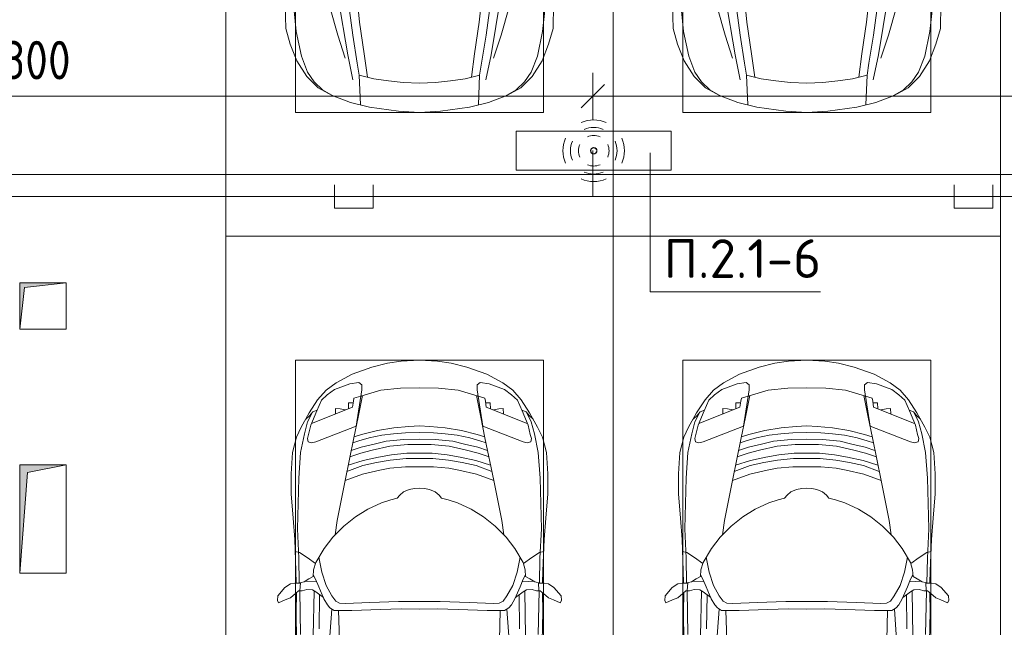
# Model space of a CAD drawing. Header units: millimetres. Extents: x -32229 to 170644, y -13689 to 125138.
# Tile 247 of 256: x 51205 to 57560, y 85125 to 89048. Entities that reach past the tile are written whole.
import ezdxf

# ---------------------------------------------------------------- set-up
doc = ezdxf.new("R2010")
doc.units = ezdxf.units.MM
for name, color, linetype, lineweight in [('A-ANNO-DIMS', 7, 'Continuous', 9), ('A-ANNO-DIMS-200', 7, 'Continuous', 9), ('A-ANNO-NOTE', 7, 'Continuous', 18), ('A-DETL-GENF', 7, 'Continuous', 18), ('A-DETL-THIN', 7, 'Continuous', 9), ('A-FLOR', 7, 'Continuous', 18), ('C-PRKG', 7, 'Continuous', 18), ('G-ANNO-TEXT', 7, 'Continuous', 9), ('M-EQPM', 7, 'Continuous', 18)]:
    doc.layers.add(name, color=color, linetype=linetype, lineweight=lineweight)
doc.layers.add('A-DETL', color=7, linetype='Continuous', lineweight=9, true_color=0x00a600)
doc.styles.add('GOST Common_6', font='GOST_Common.ttf', dxfattribs={"width": 0.9, "height": 250})
doc.styles.add('ISOCPEUR', font='isocpeur.ttf', dxfattribs={"height": 250})
doc.dimstyles.new('ГОСТ_2_5_мм2', dxfattribs={"dimscale": 304.8, "dimtxt": 251.428749, "dimasz": 0.492126, "dimexe": 0.492126, "dimexo": 0.656168, "dimgap": 0.098425, "dimtad": 1, "dimdec": 0, "dimdsep": 46, "dimtxsty": 'GOST Common_6', "dimblk1": 'OBLIQUE', "dimblk2": 'OBLIQUE', "dimsah": 1, "dimcen": 0.09, "dimazin": 2, "dimtfac": 1, "dimtdec": 4, "dimtix": 1, "dimtmove": 0, "dimatfit": 3, "dimfxl": 1, "dimtvp": 1, "dimtolj": 1, "dimtzin": 0, "dimarcsym": 2})

# ---------------------------------------------------------------- blocks, each defined once
blk = doc.blocks.new('АР_Машиноместо - 4900x2400_М__5300х2500_ С МГН-5430519--01 ЭО')
at = {"layer": 'A-DETL-GENF', "color": 254, "lineweight": 13, "true_color": 0xd4d4d4}
for p, q in [((723.2, -3741.5), (786.9, -4128.3)), ((785.7, -3746.6), (819.4, -4000.8)), ((1714.3, -3746.6), (1680.6, -4000.8)), ((1776.8, -3741.5), (1713.1, -4128.3)), ((454.7, -3976.8), (438.6, -3823.4)), ((673.6, -3827.1), (722.7, -4001.8)), ((1826.4, -3827.1), (1777.3, -4001.8)), ((2045.3, -3976.8), (2061.4, -3823.4)), ((488.6, -4138.1), (454.7, -3976.8)), ((722.7, -4001.8), (771.7, -4149.8)), ((819.4, -4000.8), (849, -4182.8)), ((1680.6, -4000.8), (1651, -4182.8)), ((1777.3, -4001.8), (1728.3, -4149.8)), ((2011.4, -4138.1), (2045.3, -3976.8)), ((786.9, -4128.3), (821.1, -4289.8)), ((1713.1, -4128.3), (1678.9, -4289.8)), ((527.8, -4239.8), (488.6, -4138.1)), ((849, -4182.8), (861.2, -4260.3)), ((1651, -4182.8), (1638.8, -4260.3)), ((1972.2, -4239.8), (2011.4, -4138.1)), ((571.5, -4303.1), (527.8, -4239.8)), ((1928.5, -4303.1), (1972.2, -4239.8)), ((625, -4354.8), (571.5, -4303.1)), ((1875, -4354.8), (1928.5, -4303.1)), ((696.3, -4395.8), (625, -4354.8)), ((1803.7, -4395.8), (1875, -4354.8))]:
    blk.add_line(p, q, dxfattribs=at)
at = {"layer": 'A-DETL-GENF', "color": 253, "lineweight": 13, "true_color": 0xaaaaaa}
for p, q in [((863.9, -3917.5), (840.1, -3687.8)), ((1636.1, -3917.5), (1659.9, -3687.8)), ((387.4, -3958.4), (384, -3802.9)), ((2112.6, -3958.4), (2116, -3802.9)), ((893.6, -4121.6), (863.9, -3917.5)), ((1606.4, -4121.6), (1636.1, -3917.5)), ((416.4, -4059.2), (387.4, -3958.4)), ((2083.6, -4059.2), (2112.6, -3958.4)), ((458.6, -4167), (416.4, -4059.2)), ((2041.4, -4167), (2083.6, -4059.2)), ((914, -4272.5), (893.6, -4121.6)), ((1586, -4272.5), (1606.4, -4121.6)), ((522.5, -4267.9), (458.6, -4167)), ((1977.5, -4267.9), (2041.4, -4167)), ((596.3, -4340.6), (522.5, -4267.9)), ((955.5, -4283.9), (861, -4259.4)), ((861.2, -4260.3), (869.3, -4451.1)), ((1050.4, -4297.3), (955.5, -4283.9)), ((1146, -4306.7), (1050.4, -4297.3)), ((1250, -4312), (1146, -4306.7)), ((1250, -4312), (1354, -4306.7)), ((1354, -4306.7), (1449.6, -4297.3)), ((1449.6, -4297.3), (1544.5, -4283.9)), ((1544.5, -4283.9), (1639, -4259.4)), ((1638.8, -4260.3), (1630.7, -4451.1)), ((1903.7, -4340.6), (1977.5, -4267.9)), ((686, -4391.6), (596.3, -4340.6)), ((1814, -4391.6), (1903.7, -4340.6)), ((804.4, -4436.7), (686, -4391.6)), ((927, -4466.6), (804.4, -4436.7)), ((1573, -4466.6), (1695.6, -4436.7)), ((1695.6, -4436.7), (1814, -4391.6)), ((1114.6, -4493), (927, -4466.6)), ((1250, -4500), (1114.6, -4493)), ((1250, -4500), (1385.4, -4493)), ((1385.4, -4493), (1573, -4466.6))]:
    blk.add_line(p, q, dxfattribs=at)
at = {"layer": 'C-PRKG', "color": 253, "lineweight": 13, "true_color": 0xaaaaaa}
for p, q in [((0, 0), (0, -5300)), ((2500, 0), (2500, -5300)), ((450, -800), (450, -4500)), ((2050, -800), (2050, -4500)), ((450, -4500), (2050, -4500)), ((2500, -5300), (0, -5300))]:
    blk.add_line(p, q, dxfattribs=at)
blk = doc.blocks.new('АР_Машиноместо - 4900x2400_М__5300х2500_-3113489--01 ЭО')
at = {"layer": 'A-DETL-GENF', "color": 253, "lineweight": 13, "true_color": 0xaaaaaa}
for p, q in [((927, 4466.6), (804.4, 4436.7)), ((861.2, 4260.3), (869.3, 4451.1)), ((1114.6, 4493), (927, 4466.6)), ((1250, 4500), (1114.6, 4493)), ((1250, 4500), (1385.4, 4493)), ((1385.4, 4493), (1573, 4466.6)), ((1573, 4466.6), (1695.6, 4436.7)), ((1638.8, 4260.3), (1630.7, 4451.1)), ((686, 4391.6), (596.3, 4340.6)), ((804.4, 4436.7), (686, 4391.6)), ((1695.6, 4436.7), (1814, 4391.6)), ((1814, 4391.6), (1903.7, 4340.6)), ((596.3, 4340.6), (522.5, 4267.9)), ((1903.7, 4340.6), (1977.5, 4267.9)), ((522.5, 4267.9), (458.6, 4167)), ((955.5, 4283.9), (861, 4259.4)), ((914, 4272.5), (893.6, 4121.6)), ((1050.4, 4297.3), (955.5, 4283.9)), ((1146, 4306.7), (1050.4, 4297.3)), ((1250, 4312), (1146, 4306.7)), ((1250, 4312), (1354, 4306.7)), ((1354, 4306.7), (1449.6, 4297.3)), ((1449.6, 4297.3), (1544.5, 4283.9)), ((1544.5, 4283.9), (1639, 4259.4)), ((1586, 4272.5), (1606.4, 4121.6)), ((1977.5, 4267.9), (2041.4, 4167)), ((458.6, 4167), (416.4, 4059.2)), ((2041.4, 4167), (2083.6, 4059.2)), ((893.6, 4121.6), (863.9, 3917.5)), ((1606.4, 4121.6), (1636.1, 3917.5)), ((416.4, 4059.2), (387.4, 3958.4)), ((2083.6, 4059.2), (2112.6, 3958.4)), ((387.4, 3958.4), (384, 3802.9)), ((2112.6, 3958.4), (2116, 3802.9)), ((863.9, 3917.5), (840.1, 3687.8)), ((1636.1, 3917.5), (1659.9, 3687.8)), ((456.8, 2613.6), (454.5, 2423.6)), ((684.8, 2406.5), (667.8, 2638.3)), ((1815.2, 2406.5), (1832.2, 2638.3)), ((2043.2, 2613.6), (2045.5, 2423.6)), ((603.5, 2534.3), (606.1, 2314.9)), ((1896.5, 2534.3), (1893.9, 2314.9)), ((454.5, 2423.6), (456, 2301.1)), ((700.6, 2415.4), (672.8, 2399.7)), ((813.8, 2416.7), (700.6, 2415.4)), ((999.2, 2409.3), (813.8, 2416.7)), ((1500.8, 2409.3), (1686.2, 2416.7)), ((1686.2, 2416.7), (1799.4, 2415.4)), ((1799.4, 2415.4), (1827.2, 2399.7)), ((2045.5, 2423.6), (2044, 2301.1)), ((341.2, 2366.2), (333.1, 2350.6)), ((384.4, 2347.9), (341.2, 2366.2)), ((656.7, 2380.3), (633.8, 2340.5)), ((672.8, 2399.7), (656.7, 2380.3)), ((710, 2355.4), (685.1, 2322.3)), ((734.3, 2368.8), (710, 2355.4)), ((772.7, 2371.5), (734.3, 2368.8)), ((929.1, 2364.1), (772.7, 2371.5)), ((1115.2, 2358.7), (929.1, 2364.1)), ((1132.7, 2404.6), (999.2, 2409.3)), ((1250, 2357.8), (1115.2, 2358.7)), ((1250, 2406.6), (1132.7, 2404.6)), ((1250, 2406.6), (1367.3, 2404.6)), ((1250, 2357.8), (1384.8, 2358.7)), ((1367.3, 2404.6), (1500.8, 2409.3)), ((1384.8, 2358.7), (1570.9, 2364.1)), ((1570.9, 2364.1), (1727.3, 2371.5)), ((1727.3, 2371.5), (1765.7, 2368.8)), ((1765.7, 2368.8), (1790, 2355.4)), ((1790, 2355.4), (1814.9, 2322.3)), ((1827.2, 2399.7), (1843.3, 2380.3)), ((1843.3, 2380.3), (1866.2, 2340.5)), ((2115.6, 2347.9), (2158.8, 2366.2)), ((2158.8, 2366.2), (2166.9, 2350.6)), ((333.1, 2350.6), (335.2, 2322.3)), ((335.2, 2322.3), (381.7, 2266.4)), ((417.4, 2333.8), (384.4, 2347.9)), ((449.8, 2306.1), (417.4, 2333.8)), ((470, 2290), (449.8, 2306.1)), ((493.6, 2288.6), (470, 2290)), ((482, 2235.6), (479.1, 2288.7)), ((523.3, 2281.2), (493.6, 2288.6)), ((580.6, 2296), (559, 2282.6)), ((630.6, 2332.9), (580.6, 2296)), ((633.8, 2340.5), (600.8, 2263)), ((685.1, 2322.3), (647.3, 2254.2)), ((1814.9, 2322.3), (1852.7, 2254.2)), ((1866.2, 2340.5), (1899.2, 2263)), ((1869.4, 2332.9), (1919.4, 2296)), ((1919.4, 2296), (1941, 2282.6)), ((1976.7, 2281.2), (2006.4, 2288.6)), ((2006.4, 2288.6), (2030, 2290)), ((2018, 2235.6), (2020.9, 2288.7)), ((2030, 2290), (2050.2, 2306.1)), ((2050.2, 2306.1), (2082.6, 2333.8)), ((2082.6, 2333.8), (2115.6, 2347.9)), ((2164.8, 2322.3), (2118.3, 2266.4)), ((2166.9, 2350.6), (2164.8, 2322.3)), ((381.7, 2266.4), (417.4, 2243.4)), ((417.4, 2243.4), (445.1, 2238.7)), ((445.1, 2238.7), (481.8, 2239.5)), ((453, 2159.1), (455, 2238.9)), ((505.1, 2230), (467.5, 2239.2)), ((536.7, 2211.8), (505.1, 2230)), ((586.6, 2231.3), (510.1, 2227.1)), ((559, 2282.6), (523.3, 2281.2)), ((600.8, 2263), (579.9, 2213.8)), ((647.3, 2254.2), (619.7, 2168.6)), ((1852.7, 2254.2), (1880.3, 2168.6)), ((1899.2, 2263), (1920.1, 2213.8)), ((1913.4, 2231.3), (1989.9, 2227.1)), ((1941, 2282.6), (1976.7, 2281.2)), ((1963.3, 2211.8), (1994.9, 2230)), ((1994.9, 2230), (2032.5, 2239.2)), ((2054.9, 2238.7), (2018.2, 2239.5)), ((2047, 2159.1), (2045, 2238.9)), ((2082.6, 2243.4), (2054.9, 2238.7)), ((2118.3, 2266.4), (2082.6, 2243.4)), ((564.3, 2195.4), (536.7, 2211.8)), ((567.1, 2153.8), (564.3, 2195.4)), ((579.9, 2213.8), (564.9, 2186.5)), ((619.7, 2168.6), (600.3, 2072.7)), ((1880.3, 2168.6), (1899.7, 2072.7)), ((1920.1, 2213.8), (1935.1, 2186.5)), ((1932.9, 2153.8), (1935.7, 2195.4)), ((1935.7, 2195.4), (1963.3, 2211.8)), ((444.9, 1956.8), (453, 2159.1)), ((578.8, 2112.6), (525.5, 2074.6)), ((580.7, 2105.7), (567.1, 2153.8)), ((634.6, 2015), (580.7, 2105.7)), ((1865.4, 2015), (1919.3, 2105.7)), ((1919.3, 2105.7), (1932.9, 2153.8)), ((1921.2, 2112.6), (1974.5, 2074.6)), ((2055.1, 1956.8), (2047, 2159.1)), ((475.1, 2041), (447.5, 2034.4)), ((525.5, 2074.6), (475.1, 2041)), ((1974.5, 2074.6), (2024.9, 2041)), ((2024.9, 2041), (2052.5, 2034.4)), ((690.7, 1941.6), (634.6, 2015)), ((1809.3, 1941.6), (1865.4, 2015)), ((434.8, 1820.7), (444.9, 1956.8)), ((761.1, 1871.7), (690.7, 1941.6)), ((718.3, 1834.2), (705.7, 1926.7)), ((1738.9, 1871.7), (1809.3, 1941.6)), ((1781.7, 1834.2), (1794.3, 1926.7)), ((2065.2, 1820.7), (2055.1, 1956.8)), ((837.5, 1812.1), (761.1, 1871.7)), ((1662.5, 1812.1), (1738.9, 1871.7)), ((422, 1662.9), (434.8, 1820.7)), ((770, 1576.5), (718.3, 1834.2)), ((917, 1761.1), (837.5, 1812.1)), ((1583, 1761.1), (1662.5, 1812.1)), ((1730, 1576.5), (1781.7, 1834.2)), ((2078, 1662.9), (2065.2, 1820.7)), ((1004.2, 1721.4), (917, 1761.1)), ((1064.9, 1700.5), (1004.2, 1721.4)), ((1435.1, 1700.5), (1495.8, 1721.4)), ((1495.8, 1721.4), (1583, 1761.1)), ((422, 1534.1), (422, 1662.9)), ((1107.2, 1689.8), (1064.9, 1700.5)), ((1123.5, 1670.9), (1107.2, 1689.8)), ((1147.5, 1650.5), (1123.5, 1670.9)), ((1352.5, 1650.5), (1376.5, 1670.9)), ((1376.5, 1670.9), (1392.8, 1689.8)), ((1392.8, 1689.8), (1435.1, 1700.5)), ((2078, 1534.1), (2078, 1662.9)), ((1184.7, 1635.7), (1147.5, 1650.5)), ((1217.8, 1629.1), (1184.7, 1635.7)), ((1217.8, 1629.1), (1250, 1626.8)), ((1282.2, 1629.1), (1250, 1626.8)), ((1282.2, 1629.1), (1315.3, 1635.7)), ((1315.3, 1635.7), (1352.5, 1650.5)), ((430.8, 1396.6), (422, 1534.1)), ((826.8, 1300.9), (770, 1576.5)), ((881.7, 1536.4), (770, 1576.5)), ((994.9, 1509.3), (881.7, 1536.4)), ((1505.1, 1509.3), (1618.3, 1536.4)), ((1618.3, 1536.4), (1730, 1576.5)), ((1673.2, 1300.9), (1730, 1576.5)), ((2069.2, 1396.6), (2078, 1534.1)), ((884.3, 1480.8), (782, 1518.1)), ((887, 1446.5), (790.4, 1477.3)), ((973.4, 1459.7), (884.3, 1480.8)), ((1060, 1496.1), (994.9, 1509.3)), ((1159.3, 1489.1), (1060, 1496.1)), ((1250, 1488.3), (1159.3, 1489.1)), ((1250, 1488.3), (1340.7, 1489.1)), ((1340.7, 1489.1), (1440, 1496.1)), ((1440, 1496.1), (1505.1, 1509.3)), ((1526.6, 1459.7), (1615.7, 1480.8)), ((1613, 1446.5), (1709.6, 1477.3)), ((1615.7, 1480.8), (1718, 1518.1)), ((871.4, 1401.1), (800.5, 1424.6)), ((945.3, 1380.6), (871.4, 1401.1)), ((986.2, 1425.6), (887, 1446.5)), ((1061.9, 1445.7), (973.4, 1459.7)), ((1070, 1410.4), (986.2, 1425.6)), ((1163.9, 1435.1), (1061.9, 1445.7)), ((1168.3, 1399.8), (1070, 1410.4)), ((1250, 1435.1), (1163.9, 1435.1)), ((1250, 1400.1), (1168.3, 1399.8)), ((1250, 1435.1), (1336.1, 1435.1)), ((1250, 1400.1), (1331.7, 1399.8)), ((1331.7, 1399.8), (1430, 1410.4)), ((1336.1, 1435.1), (1438.1, 1445.7)), ((1430, 1410.4), (1513.8, 1425.6)), ((1438.1, 1445.7), (1526.6, 1459.7)), ((1513.8, 1425.6), (1613, 1446.5)), ((1554.7, 1380.6), (1628.6, 1401.1)), ((1628.6, 1401.1), (1699.5, 1424.6)), ((455.7, 1296.1), (430.8, 1396.6)), ((873.8, 1361.2), (809.9, 1383.1)), ((958.3, 1341.1), (873.8, 1361.2)), ((1059, 1354.8), (945.3, 1380.6)), ((1035, 1323.2), (958.3, 1341.1)), ((1174.5, 1344.2), (1059, 1354.8)), ((1250, 1344.9), (1174.5, 1344.2)), ((1250, 1344.9), (1325.5, 1344.2)), ((1325.5, 1344.2), (1441, 1354.8)), ((1441, 1354.8), (1554.7, 1380.6)), ((1465, 1323.2), (1541.7, 1341.1)), ((1541.7, 1341.1), (1626.2, 1361.2)), ((1626.2, 1361.2), (1690.1, 1383.1)), ((2044.3, 1296.1), (2069.2, 1396.6)), ((487.4, 1232.1), (455.7, 1296.1)), ((527.2, 1305.2), (531.8, 1326)), ((535, 1280.6), (527.2, 1305.2)), ((531.8, 1326), (554.4, 1333.3)), ((548.2, 1220.1), (535, 1280.6)), ((554.4, 1333.3), (580.7, 1327.1)), ((580.7, 1327.1), (841.1, 1225.9)), ((859.1, 1321.2), (819.9, 1334.4)), ((853.8, 1167.4), (826.8, 1300.9)), ((876.3, 1278.7), (828.3, 1293.7)), ((925.2, 1301.6), (859.1, 1321.2)), ((978.6, 1254.6), (876.3, 1278.7)), ((1007.1, 1283.7), (925.2, 1301.6)), ((1083.6, 1274.6), (1007.1, 1283.7)), ((1148.3, 1312.4), (1035, 1323.2)), ((1159.1, 1267.9), (1083.6, 1274.6)), ((1250, 1309.3), (1148.3, 1312.4)), ((1250, 1309.3), (1351.7, 1312.4)), ((1340.9, 1267.9), (1416.4, 1274.6)), ((1351.7, 1312.4), (1465, 1323.2)), ((1416.4, 1274.6), (1492.9, 1283.7)), ((1492.9, 1283.7), (1574.8, 1301.6)), ((1521.4, 1254.6), (1623.7, 1278.7)), ((1574.8, 1301.6), (1640.9, 1321.2)), ((1623.7, 1278.7), (1671.7, 1293.7)), ((1640.9, 1321.2), (1680.1, 1334.4)), ((1646.2, 1167.4), (1673.2, 1300.9)), ((1919.3, 1327.1), (1658.9, 1225.9)), ((1945.6, 1333.3), (1919.3, 1327.1)), ((1968.2, 1326), (1945.6, 1333.3)), ((1951.8, 1220.1), (1965, 1280.6)), ((1965, 1280.6), (1972.8, 1305.2)), ((1972.8, 1305.2), (1968.2, 1326)), ((2012.6, 1232.1), (2044.3, 1296.1)), ((539.3, 1140.4), (487.4, 1232.1)), ((586.9, 1126.3), (548.2, 1220.1)), ((841.1, 1225.9), (877.7, 991.4)), ((1084.1, 1236), (978.6, 1254.6)), ((1182.5, 1227.5), (1084.1, 1236)), ((1250, 1266.6), (1159.1, 1267.9)), ((1250, 1223.7), (1182.5, 1227.5)), ((1250, 1266.6), (1340.9, 1267.9)), ((1250, 1223.7), (1317.5, 1227.5)), ((1317.5, 1227.5), (1415.9, 1236)), ((1415.9, 1236), (1521.4, 1254.6)), ((1658.9, 1225.9), (1622.3, 991.4)), ((1913.1, 1126.3), (1951.8, 1220.1)), ((1960.7, 1140.4), (2012.6, 1232.1)), ((540.4, 1159.6), (516.2, 1180.5)), ((561.3, 1132.6), (540.4, 1159.6)), ((882.6, 1027.5), (853.8, 1167.4)), ((1617.4, 1027.5), (1646.2, 1167.4)), ((1938.7, 1132.6), (1959.6, 1159.6)), ((1959.6, 1159.6), (1983.8, 1180.5)), ((593.2, 1056.8), (539.3, 1140.4)), ((589, 1121.6), (561.3, 1132.6)), ((617.9, 1057.3), (586.9, 1126.3)), ((1882.1, 1057.3), (1913.1, 1126.3)), ((1906.8, 1056.8), (1960.7, 1140.4)), ((1911, 1121.6), (1938.7, 1132.6)), ((647.2, 992.8), (593.2, 1056.8)), ((654.7, 1024.4), (617.9, 1057.3)), ((700.9, 989.1), (655, 1024.3)), ((1000.2, 994.5), (871.4, 1031.3)), ((1499.8, 994.5), (1628.6, 1031.3)), ((1799.1, 989.1), (1845, 1024.3)), ((1845.3, 1024.4), (1882.1, 1057.3)), ((1852.8, 992.8), (1906.8, 1056.8)), ((711.9, 946.2), (647.2, 992.8)), ((800.1, 952.6), (700.9, 989.1)), ((877.7, 958.9), (859, 944.1)), ((877.7, 991.4), (877.7, 958.9)), ((1127.4, 979.8), (1000.2, 994.5)), ((1250, 977.6), (1127.4, 979.8)), ((1250, 977.6), (1372.6, 979.8)), ((1372.6, 979.8), (1499.8, 994.5)), ((1622.3, 991.4), (1622.3, 958.9)), ((1622.3, 958.9), (1641, 944.1)), ((1699.9, 952.6), (1799.1, 989.1)), ((1788.1, 946.2), (1852.8, 992.8)), ((815.8, 891), (711.9, 946.2)), ((859, 944.1), (800.1, 952.6)), ((943.3, 845.1), (815.8, 891)), ((1556.7, 845.1), (1684.2, 891)), ((1641, 944.1), (1699.9, 952.6)), ((1684.2, 891), (1788.1, 946.2)), ((1044.2, 818.6), (943.3, 845.1)), ((1455.8, 818.6), (1556.7, 845.1)), ((1132.7, 806), (1044.2, 818.6)), ((1250, 800), (1132.7, 806)), ((1250, 800), (1367.3, 806)), ((1367.3, 806), (1455.8, 818.6))]:
    blk.add_line(p, q, dxfattribs=at)
at = {"layer": 'A-DETL-GENF', "color": 254, "lineweight": 13, "true_color": 0xd4d4d4}
for p, q in [((696.3, 4395.8), (625, 4354.8)), ((1803.7, 4395.8), (1875, 4354.8)), ((625, 4354.8), (571.5, 4303.1)), ((1875, 4354.8), (1928.5, 4303.1)), ((571.5, 4303.1), (527.8, 4239.8)), ((786.9, 4128.3), (821.1, 4289.8)), ((849, 4182.8), (861.2, 4260.3)), ((1651, 4182.8), (1638.8, 4260.3)), ((1713.1, 4128.3), (1678.9, 4289.8)), ((1928.5, 4303.1), (1972.2, 4239.8)), ((527.8, 4239.8), (488.6, 4138.1)), ((1972.2, 4239.8), (2011.4, 4138.1)), ((488.6, 4138.1), (454.7, 3976.8)), ((722.7, 4001.8), (771.7, 4149.8)), ((819.4, 4000.8), (849, 4182.8)), ((1680.6, 4000.8), (1651, 4182.8)), ((1777.3, 4001.8), (1728.3, 4149.8)), ((2011.4, 4138.1), (2045.3, 3976.8)), ((723.2, 3741.5), (786.9, 4128.3)), ((1776.8, 3741.5), (1713.1, 4128.3)), ((454.7, 3976.8), (438.6, 3823.4)), ((673.6, 3827.1), (722.7, 4001.8)), ((785.7, 3746.6), (819.4, 4000.8)), ((1714.3, 3746.6), (1680.6, 4000.8)), ((1826.4, 3827.1), (1777.3, 4001.8)), ((2045.3, 3976.8), (2061.4, 3823.4)), ((728.4, 2415.7), (733.8, 2606.7)), ((1771.6, 2415.7), (1766.2, 2606.7)), ((483.3, 2571.4), (478, 2290)), ((570.6, 2291.4), (564.4, 2580.5)), ((1929.4, 2291.4), (1935.6, 2580.5)), ((2016.7, 2571.4), (2022, 2290)), ((471.8, 2077.7), (474.5, 2239.3)), ((2028.2, 2077.7), (2025.5, 2239.3)), ((462.8, 1889.5), (471.8, 2077.7)), ((2037.2, 1889.5), (2028.2, 2077.7)), ((470.9, 1561.4), (462.8, 1889.5)), ((2029.1, 1561.4), (2037.2, 1889.5)), ((483.4, 1395.6), (470.9, 1561.4)), ((2016.6, 1395.6), (2029.1, 1561.4)), ((507.4, 1274.3), (483.4, 1395.6)), ((1992.6, 1274.3), (2016.6, 1395.6)), ((527.9, 1198.6), (507.4, 1274.3)), ((1972.1, 1198.6), (1992.6, 1274.3)), ((818.8, 1102.9), (554, 1208.1)), ((1681.2, 1102.9), (1946, 1208.1)), ((561.7, 1132.1), (527.9, 1198.6)), ((709.1, 1112.7), (708.2, 1146.9)), ((1790.9, 1112.7), (1791.8, 1146.9)), ((1938.3, 1132.1), (1972.1, 1198.6)), ((737.7, 1113.6), (709.1, 1112.7)), ((772.6, 1121.3), (737.7, 1113.6)), ((792.9, 1076.2), (791.2, 1114.5)), ((824.1, 1063.7), (818.8, 1102.9)), ((1675.9, 1063.7), (1681.2, 1102.9)), ((1707.1, 1076.2), (1708.8, 1114.5)), ((1727.4, 1121.3), (1762.3, 1113.6)), ((1762.3, 1113.6), (1790.9, 1112.7)), ((823.3, 1074.4), (792.9, 1076.2)), ((827.7, 1045), (824.1, 1063.7)), ((871.3, 1031.9), (827.7, 1045)), ((1628.7, 1031.9), (1672.3, 1045)), ((1672.3, 1045), (1675.9, 1063.7)), ((1676.7, 1074.4), (1707.1, 1076.2))]:
    blk.add_line(p, q, dxfattribs=at)
at = {"layer": 'C-PRKG', "color": 253, "lineweight": 13, "true_color": 0xaaaaaa}
for p, q in [((2500, 5300), (0, 5300)), ((0, 0), (0, 5300)), ((2500, 0), (2500, 5300)), ((450, 4500), (2050, 4500)), ((450, 800), (450, 4500)), ((2050, 800), (2050, 4500)), ((450, 800), (2050, 800)), ((2500, 0), (0, 0))]:
    blk.add_line(p, q, dxfattribs=at)
blk = doc.blocks.new('АР_Машиноместо - 4900x2400_М__5300х2500_-V14--01 ЭО')
at = {"layer": 'A-DETL-GENF', "color": 253, "lineweight": 13, "true_color": 0xaaaaaa}
for p, q in [((1044.2, -818.6), (943.3, -845.1)), ((1132.7, -806), (1044.2, -818.6)), ((1250, -800), (1132.7, -806)), ((1250, -800), (1367.3, -806)), ((1367.3, -806), (1455.8, -818.6)), ((1455.8, -818.6), (1556.7, -845.1)), ((943.3, -845.1), (815.8, -891)), ((1556.7, -845.1), (1684.2, -891)), ((711.9, -946.2), (647.2, -992.8)), ((800.1, -952.6), (700.9, -989.1)), ((815.8, -891), (711.9, -946.2)), ((859, -944.1), (800.1, -952.6)), ((877.7, -958.9), (859, -944.1)), ((1622.3, -958.9), (1641, -944.1)), ((1641, -944.1), (1699.9, -952.6)), ((1684.2, -891), (1788.1, -946.2)), ((1699.9, -952.6), (1799.1, -989.1)), ((1788.1, -946.2), (1852.8, -992.8)), ((647.2, -992.8), (593.2, -1056.8)), ((700.9, -989.1), (655, -1024.3)), ((841.1, -1225.9), (877.7, -991.4)), ((1000.2, -994.5), (871.4, -1031.3)), ((877.7, -991.4), (877.7, -958.9)), ((1127.4, -979.8), (1000.2, -994.5)), ((1250, -977.6), (1127.4, -979.8)), ((1250, -977.6), (1372.6, -979.8)), ((1372.6, -979.8), (1499.8, -994.5)), ((1499.8, -994.5), (1628.6, -1031.3)), ((1622.3, -991.4), (1622.3, -958.9)), ((1658.9, -1225.9), (1622.3, -991.4)), ((1799.1, -989.1), (1845, -1024.3)), ((1852.8, -992.8), (1906.8, -1056.8)), ((593.2, -1056.8), (539.3, -1140.4)), ((617.9, -1057.3), (586.9, -1126.3)), ((654.7, -1024.4), (617.9, -1057.3)), ((882.6, -1027.5), (853.8, -1167.4)), ((1617.4, -1027.5), (1646.2, -1167.4)), ((1845.3, -1024.4), (1882.1, -1057.3)), ((1882.1, -1057.3), (1913.1, -1126.3)), ((1906.8, -1056.8), (1960.7, -1140.4)), ((539.3, -1140.4), (487.4, -1232.1)), ((561.3, -1132.6), (540.4, -1159.6)), ((586.9, -1126.3), (548.2, -1220.1)), ((589, -1121.6), (561.3, -1132.6)), ((1911, -1121.6), (1938.7, -1132.6)), ((1913.1, -1126.3), (1951.8, -1220.1)), ((1938.7, -1132.6), (1959.6, -1159.6)), ((1960.7, -1140.4), (2012.6, -1232.1)), ((540.4, -1159.6), (516.2, -1180.5)), ((853.8, -1167.4), (826.8, -1300.9)), ((1646.2, -1167.4), (1673.2, -1300.9)), ((1959.6, -1159.6), (1983.8, -1180.5)), ((487.4, -1232.1), (455.7, -1296.1)), ((548.2, -1220.1), (535, -1280.6)), ((580.7, -1327.1), (841.1, -1225.9)), ((978.6, -1254.6), (876.3, -1278.7)), ((1084.1, -1236), (978.6, -1254.6)), ((1159.1, -1267.9), (1083.6, -1274.6)), ((1182.5, -1227.5), (1084.1, -1236)), ((1250, -1266.6), (1159.1, -1267.9)), ((1250, -1223.7), (1182.5, -1227.5)), ((1250, -1223.7), (1317.5, -1227.5)), ((1250, -1266.6), (1340.9, -1267.9)), ((1317.5, -1227.5), (1415.9, -1236)), ((1340.9, -1267.9), (1416.4, -1274.6)), ((1415.9, -1236), (1521.4, -1254.6)), ((1521.4, -1254.6), (1623.7, -1278.7)), ((1919.3, -1327.1), (1658.9, -1225.9)), ((1951.8, -1220.1), (1965, -1280.6)), ((2012.6, -1232.1), (2044.3, -1296.1)), ((455.7, -1296.1), (430.8, -1396.6)), ((535, -1280.6), (527.2, -1305.2)), ((527.2, -1305.2), (531.8, -1326)), ((531.8, -1326), (554.4, -1333.3)), ((554.4, -1333.3), (580.7, -1327.1)), ((826.8, -1300.9), (770, -1576.5)), ((859.1, -1321.2), (819.9, -1334.4)), ((876.3, -1278.7), (828.3, -1293.7)), ((925.2, -1301.6), (859.1, -1321.2)), ((1007.1, -1283.7), (925.2, -1301.6)), ((1035, -1323.2), (958.3, -1341.1)), ((1083.6, -1274.6), (1007.1, -1283.7)), ((1148.3, -1312.4), (1035, -1323.2)), ((1250, -1309.3), (1148.3, -1312.4)), ((1250, -1309.3), (1351.7, -1312.4)), ((1351.7, -1312.4), (1465, -1323.2)), ((1416.4, -1274.6), (1492.9, -1283.7)), ((1465, -1323.2), (1541.7, -1341.1)), ((1492.9, -1283.7), (1574.8, -1301.6)), ((1574.8, -1301.6), (1640.9, -1321.2)), ((1623.7, -1278.7), (1671.7, -1293.7)), ((1640.9, -1321.2), (1680.1, -1334.4)), ((1673.2, -1300.9), (1730, -1576.5)), ((1945.6, -1333.3), (1919.3, -1327.1)), ((1968.2, -1326), (1945.6, -1333.3)), ((1965, -1280.6), (1972.8, -1305.2)), ((1972.8, -1305.2), (1968.2, -1326)), ((2044.3, -1296.1), (2069.2, -1396.6)), ((430.8, -1396.6), (422, -1534.1)), ((873.8, -1361.2), (809.9, -1383.1)), ((945.3, -1380.6), (871.4, -1401.1)), ((958.3, -1341.1), (873.8, -1361.2)), ((1059, -1354.8), (945.3, -1380.6)), ((1174.5, -1344.2), (1059, -1354.8)), ((1250, -1344.9), (1174.5, -1344.2)), ((1250, -1344.9), (1325.5, -1344.2)), ((1325.5, -1344.2), (1441, -1354.8)), ((1441, -1354.8), (1554.7, -1380.6)), ((1541.7, -1341.1), (1626.2, -1361.2)), ((1554.7, -1380.6), (1628.6, -1401.1)), ((1626.2, -1361.2), (1690.1, -1383.1)), ((2069.2, -1396.6), (2078, -1534.1)), ((887, -1446.5), (790.4, -1477.3)), ((871.4, -1401.1), (800.5, -1424.6)), ((973.4, -1459.7), (884.3, -1480.8)), ((986.2, -1425.6), (887, -1446.5)), ((1061.9, -1445.7), (973.4, -1459.7)), ((1070, -1410.4), (986.2, -1425.6)), ((1163.9, -1435.1), (1061.9, -1445.7)), ((1168.3, -1399.8), (1070, -1410.4)), ((1250, -1435.1), (1163.9, -1435.1)), ((1250, -1400.1), (1168.3, -1399.8)), ((1250, -1400.1), (1331.7, -1399.8)), ((1250, -1435.1), (1336.1, -1435.1)), ((1331.7, -1399.8), (1430, -1410.4)), ((1336.1, -1435.1), (1438.1, -1445.7)), ((1430, -1410.4), (1513.8, -1425.6)), ((1438.1, -1445.7), (1526.6, -1459.7)), ((1513.8, -1425.6), (1613, -1446.5)), ((1526.6, -1459.7), (1615.7, -1480.8)), ((1613, -1446.5), (1709.6, -1477.3)), ((1628.6, -1401.1), (1699.5, -1424.6)), ((884.3, -1480.8), (782, -1518.1)), ((994.9, -1509.3), (881.7, -1536.4)), ((1060, -1496.1), (994.9, -1509.3)), ((1159.3, -1489.1), (1060, -1496.1)), ((1250, -1488.3), (1159.3, -1489.1)), ((1250, -1488.3), (1340.7, -1489.1)), ((1340.7, -1489.1), (1440, -1496.1)), ((1440, -1496.1), (1505.1, -1509.3)), ((1505.1, -1509.3), (1618.3, -1536.4)), ((1615.7, -1480.8), (1718, -1518.1)), ((422, -1534.1), (422, -1662.9)), ((770, -1576.5), (718.3, -1834.2)), ((881.7, -1536.4), (770, -1576.5)), ((1618.3, -1536.4), (1730, -1576.5)), ((1730, -1576.5), (1781.7, -1834.2)), ((2078, -1534.1), (2078, -1662.9)), ((1147.5, -1650.5), (1123.5, -1670.9)), ((1184.7, -1635.7), (1147.5, -1650.5)), ((1217.8, -1629.1), (1184.7, -1635.7)), ((1217.8, -1629.1), (1250, -1626.8)), ((1282.2, -1629.1), (1250, -1626.8)), ((1282.2, -1629.1), (1315.3, -1635.7)), ((1315.3, -1635.7), (1352.5, -1650.5)), ((1352.5, -1650.5), (1376.5, -1670.9)), ((422, -1662.9), (434.8, -1820.7)), ((1064.9, -1700.5), (1004.2, -1721.4)), ((1107.2, -1689.8), (1064.9, -1700.5)), ((1123.5, -1670.9), (1107.2, -1689.8)), ((1376.5, -1670.9), (1392.8, -1689.8)), ((1392.8, -1689.8), (1435.1, -1700.5)), ((1435.1, -1700.5), (1495.8, -1721.4)), ((2078, -1662.9), (2065.2, -1820.7)), ((917, -1761.1), (837.5, -1812.1)), ((1004.2, -1721.4), (917, -1761.1)), ((1495.8, -1721.4), (1583, -1761.1)), ((1583, -1761.1), (1662.5, -1812.1)), ((434.8, -1820.7), (444.9, -1956.8)), ((718.3, -1834.2), (705.7, -1926.7)), ((837.5, -1812.1), (761.1, -1871.7)), ((1662.5, -1812.1), (1738.9, -1871.7)), ((1781.7, -1834.2), (1794.3, -1926.7)), ((2065.2, -1820.7), (2055.1, -1956.8)), ((761.1, -1871.7), (690.7, -1941.6)), ((1738.9, -1871.7), (1809.3, -1941.6)), ((444.9, -1956.8), (453, -2159.1)), ((690.7, -1941.6), (634.6, -2015)), ((1809.3, -1941.6), (1865.4, -2015)), ((2055.1, -1956.8), (2047, -2159.1)), ((634.6, -2015), (580.7, -2105.7)), ((1865.4, -2015), (1919.3, -2105.7)), ((475.1, -2041), (447.5, -2034.4)), ((525.5, -2074.6), (475.1, -2041)), ((578.8, -2112.6), (525.5, -2074.6)), ((619.7, -2168.6), (600.3, -2072.7)), ((1880.3, -2168.6), (1899.7, -2072.7)), ((1921.2, -2112.6), (1974.5, -2074.6)), ((1974.5, -2074.6), (2024.9, -2041)), ((2024.9, -2041), (2052.5, -2034.4)), ((453, -2159.1), (455, -2238.9)), ((567.1, -2153.8), (564.3, -2195.4)), ((580.7, -2105.7), (567.1, -2153.8)), ((1919.3, -2105.7), (1932.9, -2153.8)), ((1932.9, -2153.8), (1935.7, -2195.4)), ((2047, -2159.1), (2045, -2238.9)), ((536.7, -2211.8), (505.1, -2230)), ((564.3, -2195.4), (536.7, -2211.8)), ((579.9, -2213.8), (564.9, -2186.5)), ((600.8, -2263), (579.9, -2213.8)), ((647.3, -2254.2), (619.7, -2168.6)), ((1852.7, -2254.2), (1880.3, -2168.6)), ((1899.2, -2263), (1920.1, -2213.8)), ((1920.1, -2213.8), (1935.1, -2186.5)), ((1935.7, -2195.4), (1963.3, -2211.8)), ((1963.3, -2211.8), (1994.9, -2230)), ((335.2, -2322.3), (381.7, -2266.4)), ((381.7, -2266.4), (417.4, -2243.4)), ((417.4, -2243.4), (445.1, -2238.7)), ((445.1, -2238.7), (481.8, -2239.5)), ((505.1, -2230), (467.5, -2239.2)), ((482, -2235.6), (479.1, -2288.7)), ((523.3, -2281.2), (493.6, -2288.6)), ((586.6, -2231.3), (510.1, -2227.1)), ((559, -2282.6), (523.3, -2281.2)), ((580.6, -2296), (559, -2282.6)), ((633.8, -2340.5), (600.8, -2263)), ((685.1, -2322.3), (647.3, -2254.2)), ((1814.9, -2322.3), (1852.7, -2254.2)), ((1866.2, -2340.5), (1899.2, -2263)), ((1913.4, -2231.3), (1989.9, -2227.1)), ((1919.4, -2296), (1941, -2282.6)), ((1941, -2282.6), (1976.7, -2281.2)), ((1976.7, -2281.2), (2006.4, -2288.6)), ((1994.9, -2230), (2032.5, -2239.2)), ((2018, -2235.6), (2020.9, -2288.7)), ((2054.9, -2238.7), (2018.2, -2239.5)), ((2082.6, -2243.4), (2054.9, -2238.7)), ((2118.3, -2266.4), (2082.6, -2243.4)), ((2164.8, -2322.3), (2118.3, -2266.4)), ((333.1, -2350.6), (335.2, -2322.3)), ((341.2, -2366.2), (333.1, -2350.6)), ((384.4, -2347.9), (341.2, -2366.2)), ((417.4, -2333.8), (384.4, -2347.9)), ((449.8, -2306.1), (417.4, -2333.8)), ((470, -2290), (449.8, -2306.1)), ((454.5, -2423.6), (456, -2301.1)), ((493.6, -2288.6), (470, -2290)), ((630.6, -2332.9), (580.6, -2296)), ((603.5, -2534.3), (606.1, -2314.9)), ((656.7, -2380.3), (633.8, -2340.5)), ((710, -2355.4), (685.1, -2322.3)), ((1790, -2355.4), (1814.9, -2322.3)), ((1843.3, -2380.3), (1866.2, -2340.5)), ((1869.4, -2332.9), (1919.4, -2296)), ((1896.5, -2534.3), (1893.9, -2314.9)), ((2006.4, -2288.6), (2030, -2290)), ((2030, -2290), (2050.2, -2306.1)), ((2045.5, -2423.6), (2044, -2301.1)), ((2050.2, -2306.1), (2082.6, -2333.8)), ((2082.6, -2333.8), (2115.6, -2347.9)), ((2115.6, -2347.9), (2158.8, -2366.2)), ((2158.8, -2366.2), (2166.9, -2350.6)), ((2166.9, -2350.6), (2164.8, -2322.3)), ((672.8, -2399.7), (656.7, -2380.3)), ((684.8, -2406.5), (667.8, -2638.3)), ((700.6, -2415.4), (672.8, -2399.7)), ((734.3, -2368.8), (710, -2355.4)), ((772.7, -2371.5), (734.3, -2368.8)), ((929.1, -2364.1), (772.7, -2371.5)), ((999.2, -2409.3), (813.8, -2416.7)), ((1115.2, -2358.7), (929.1, -2364.1)), ((1132.7, -2404.6), (999.2, -2409.3)), ((1250, -2357.8), (1115.2, -2358.7)), ((1250, -2406.6), (1132.7, -2404.6)), ((1250, -2357.8), (1384.8, -2358.7)), ((1250, -2406.6), (1367.3, -2404.6)), ((1367.3, -2404.6), (1500.8, -2409.3)), ((1384.8, -2358.7), (1570.9, -2364.1)), ((1500.8, -2409.3), (1686.2, -2416.7)), ((1570.9, -2364.1), (1727.3, -2371.5)), ((1727.3, -2371.5), (1765.7, -2368.8)), ((1765.7, -2368.8), (1790, -2355.4)), ((1799.4, -2415.4), (1827.2, -2399.7)), ((1815.2, -2406.5), (1832.2, -2638.3)), ((1827.2, -2399.7), (1843.3, -2380.3)), ((456.8, -2613.6), (454.5, -2423.6)), ((813.8, -2416.7), (700.6, -2415.4)), ((1686.2, -2416.7), (1799.4, -2415.4)), ((2043.2, -2613.6), (2045.5, -2423.6))]:
    blk.add_line(p, q, dxfattribs=at)
at = {"layer": 'A-DETL-GENF', "color": 254, "lineweight": 13, "true_color": 0xd4d4d4}
for p, q in [((792.9, -1076.2), (791.2, -1114.5)), ((823.3, -1074.4), (792.9, -1076.2)), ((824.1, -1063.7), (818.8, -1102.9)), ((827.7, -1045), (824.1, -1063.7)), ((871.3, -1031.9), (827.7, -1045)), ((1628.7, -1031.9), (1672.3, -1045)), ((1672.3, -1045), (1675.9, -1063.7)), ((1675.9, -1063.7), (1681.2, -1102.9)), ((1676.7, -1074.4), (1707.1, -1076.2)), ((1707.1, -1076.2), (1708.8, -1114.5)), ((561.7, -1132.1), (527.9, -1198.6)), ((818.8, -1102.9), (554, -1208.1)), ((709.1, -1112.7), (708.2, -1146.9)), ((737.7, -1113.6), (709.1, -1112.7)), ((772.6, -1121.3), (737.7, -1113.6)), ((1681.2, -1102.9), (1946, -1208.1)), ((1727.4, -1121.3), (1762.3, -1113.6)), ((1762.3, -1113.6), (1790.9, -1112.7)), ((1790.9, -1112.7), (1791.8, -1146.9)), ((1938.3, -1132.1), (1972.1, -1198.6)), ((527.9, -1198.6), (507.4, -1274.3)), ((1972.1, -1198.6), (1992.6, -1274.3)), ((507.4, -1274.3), (483.4, -1395.6)), ((1992.6, -1274.3), (2016.6, -1395.6)), ((483.4, -1395.6), (470.9, -1561.4)), ((2016.6, -1395.6), (2029.1, -1561.4)), ((470.9, -1561.4), (462.8, -1889.5)), ((2029.1, -1561.4), (2037.2, -1889.5)), ((462.8, -1889.5), (471.8, -2077.7)), ((2037.2, -1889.5), (2028.2, -2077.7)), ((471.8, -2077.7), (474.5, -2239.3)), ((2028.2, -2077.7), (2025.5, -2239.3)), ((483.3, -2571.4), (478, -2290)), ((570.6, -2291.4), (564.4, -2580.5)), ((1929.4, -2291.4), (1935.6, -2580.5)), ((2016.7, -2571.4), (2022, -2290)), ((728.4, -2415.7), (733.8, -2606.7)), ((1771.6, -2415.7), (1766.2, -2606.7))]:
    blk.add_line(p, q, dxfattribs=at)
at = {"layer": 'C-PRKG', "color": 253, "lineweight": 13, "true_color": 0xaaaaaa}
for p, q in [((2500, 0), (0, 0)), ((0, 0), (0, -5300)), ((2500, 0), (2500, -5300)), ((450, -800), (450, -4500)), ((450, -800), (2050, -800)), ((2050, -800), (2050, -4500))]:
    blk.add_line(p, q, dxfattribs=at)
blk = doc.blocks.new('АР_Канал вертикальный прямоугольный - ВК-6260785--01 ЭО')
at = {"layer": 'M-EQPM', "lineweight": 13, "true_color": 0xe2e2e2}
blk.add_hatch(color=254, dxfattribs=at).paths.add_polyline_path([(-150, -350), (-100, 300), (150, 350), (-150, 350)])
at = {"layer": 'M-EQPM', "color": 253, "lineweight": 13, "true_color": 0xaaaaaa}
for p, q in [((150, 350), (-150, 350)), ((-150, 350), (-150, -350)), ((150, 350), (-150, 350)), ((-150, 350), (-150, -350)), ((-150, -350), (-150, 350)), ((-150, 350), (150, 350)), ((-100, 300), (150, 350)), ((-100, 300), (150, 350)), ((150, -350), (150, 350)), ((150, 350), (150, -350)), ((-150, -350), (-100, 300)), ((-150, -350), (-100, 300)), ((-150, -350), (150, -350)), ((150, -350), (-150, -350))]:
    blk.add_line(p, q, dxfattribs=at)
blk = doc.blocks.new('АР_Канал вертикальный прямоугольный - ВК-6260782--01 ЭО')
at = {"layer": 'M-EQPM', "lineweight": 13, "true_color": 0xe2e2e2}
blk.add_hatch(color=254, dxfattribs=at).paths.add_polyline_path([(-150, -150), (-120, 120), (150, 150), (-150, 150)])
at = {"layer": 'M-EQPM', "color": 253, "lineweight": 13, "true_color": 0xaaaaaa}
for p, q in [((150, 150), (-150, 150)), ((-150, 150), (-150, -150)), ((150, 150), (-150, 150)), ((-150, 150), (-150, -150)), ((-150, -150), (-150, 150)), ((-150, 150), (150, 150)), ((-120, 120), (150, 150)), ((-120, 120), (150, 150)), ((150, -150), (150, 150)), ((150, 150), (150, -150)), ((-150, -150), (-120, 120)), ((-150, -150), (-120, 120)), ((-150, -150), (150, -150)), ((150, -150), (-150, -150))]:
    blk.add_line(p, q, dxfattribs=at)
blk = doc.blocks.new('Наметкина 10_РД_АР_П_rvt-1--01 ЭО')
at = {"layer": 'A-FLOR', "color": 253, "lineweight": 13, "true_color": 0xaaaaaa}
blk.add_line((58010.3, 88050), (48630.3, 88050), dxfattribs=at)
at = {"layer": 'C-PRKG', "color": 253, "lineweight": 13, "true_color": 0xaaaaaa}
for name, p in [('АР_Машиноместо - 4900x2400_М__5300х2500_ С МГН-5430519--01 ЭО', (52535.3, 92950)), ('АР_Машиноместо - 4900x2400_М__5300х2500_-V14--01 ЭО', (52535.3, 87650))]:
    blk.add_blockref(name, p, dxfattribs=at)
at = {"layer": 'C-PRKG', "color": 253, "lineweight": 13, "true_color": 0xaaaaaa, "rotation": 180}
for p in [(57535.3, 92950), (57535.3, 87650)]:
    blk.add_blockref('АР_Машиноместо - 4900x2400_М__5300х2500_-3113489--01 ЭО', p, dxfattribs=at)
at = {"layer": 'M-EQPM', "color": 253, "lineweight": 13, "true_color": 0xaaaaaa}
for name, p in [('АР_Канал вертикальный прямоугольный - ВК-6260782--01 ЭО', (51355.3, 87200)), ('АР_Канал вертикальный прямоугольный - ВК-6260785--01 ЭО', (51355.3, 85825))]:
    blk.add_blockref(name, p, dxfattribs=at)
blk = doc.blocks.new('DIMBLOCK82--01 ЭО')
at = {"layer": 'A-ANNO-DIMS-200'}
for p, q in [((47604.5, 88407.4), (47604.5, 88705.4)), ((54904.9, 88404.5), (54904.9, 88705.4)), ((47604.5, 88555.4), (47679.5, 88630.4)), ((54904.9, 88555.4), (54979.9, 88630.4)), ((47604.5, 88555.4), (47529.5, 88480.4)), ((47604.5, 88555.4), (54904.9, 88555.4)), ((47604.5, 88555.4), (47604.5, 88407.4)), ((54904.9, 88555.4), (54829.9, 88480.4)), ((54904.9, 88555.4), (54904.9, 88404.5))]:
    blk.add_line(p, q, dxfattribs=at)
at = {"layer": 'A-ANNO-DIMS-200', "color": 0, "insert": (50939.4, 88912.1), "char_height": 250, "width": 756.843, "attachment_point": 1, "line_spacing_factor": 1.022761, "style": 'GOST Common_6'}
blk.add_mtext('7300', dxfattribs=at)
blk = doc.blocks.new('_Oblique')
at = {"color": 0, "linetype": 'ByBlock', "lineweight": -2}
blk.add_line((-0.5, -0.5), (0.5, 0.5), dxfattribs=at)
blk = doc.blocks.new('DIMBLOCK83--01 ЭО')
at = {"layer": 'A-ANNO-DIMS-200'}
for p, q in [((54904.9, 88404.5), (54904.9, 88705.4)), ((60905.3, 88407.4), (60905.3, 88705.4)), ((54904.9, 88555.4), (54979.9, 88630.4)), ((60905.3, 88555.4), (60980.3, 88630.4)), ((54904.9, 88555.4), (54829.9, 88480.4)), ((54904.9, 88555.4), (60905.3, 88555.4)), ((54904.9, 88555.4), (54904.9, 88404.5)), ((60905.3, 88555.4), (60830.3, 88480.4)), ((60905.3, 88555.4), (60905.3, 88407.4))]:
    blk.add_line(p, q, dxfattribs=at)
at = {"layer": 'A-ANNO-DIMS-200', "color": 0, "insert": (57589.7, 88912.1), "char_height": 250, "width": 756.843, "attachment_point": 1, "line_spacing_factor": 1.022761, "style": 'GOST Common_6'}
blk.add_mtext('6000', dxfattribs=at)

msp = doc.modelspace()

# ---------------------------------------------------------------- linework, layer by layer
at = {"layer": 'A-ANNO-NOTE', "color": 5, "lineweight": 9, "true_color": 0x0000ff}
for p, q in [((54410.2, 88328.9), (55410.2, 88328.9)), ((54410.2, 88076.2), (54410.2, 88328.9)), ((55410.2, 88328.9), (55410.2, 88076.2)), ((55410.2, 88076.2), (54410.2, 88076.2))]:
    msp.add_line(p, q, dxfattribs=at)
for centre in [(54909.3, 88202.4), (54910.2, 88203.3), (54910.2, 88201.5), (54911.1, 88202.4)]:
    msp.add_circle(centre, 20, dxfattribs=at)
for centre, radius, start, end in [((54910.2, 88201.5), 199.6, 66, 114), ((54910.2, 88201.5), 151.5, 66, 114), ((54911.1, 88202.4), 199.6, 156, 204), ((54910.2, 88201.5), 99.8, 66, 114), ((54909.3, 88202.4), 199.6, 336, 24), ((54911.1, 88202.4), 151.5, 156, 204), ((54911.1, 88202.4), 99.8, 156, 204), ((54909.3, 88202.4), 99.8, 336, 24), ((54909.3, 88202.4), 151.5, 336, 24), ((54910.2, 88203.3), 99.8, 246, 294), ((54910.2, 88203.3), 199.6, 246, 294), ((54910.2, 88203.3), 151.5, 246, 294)]:
    msp.add_arc(centre, radius, start, end, dxfattribs=at)
at = {"layer": 'A-DETL', "color": 5, "true_color": 0x0000ff}
for p, q in [((54904.9, 88204.5), (54904.9, 87907.4)), ((53236.3, 87982.4), (53236.3, 87832.4)), ((53486.3, 87832.4), (53486.3, 87982.4)), ((57236.3, 87982.4), (57236.3, 87832.4)), ((57486.3, 87832.4), (57486.3, 87982.4)), ((47604.5, 87907.4), (70551.3, 87907.4)), ((53236.3, 87832.4), (53486.3, 87832.4)), ((57236.3, 87832.4), (57486.3, 87832.4))]:
    msp.add_line(p, q, dxfattribs=at)
at = {"layer": 'A-DETL-THIN'}
for q in [(55274.6, 88188.4), (56374.6, 87290.8)]:
    msp.add_line((55274.6, 87290.8), q, dxfattribs=at)

# ---------------------------------------------------------------- block references
at = {"lineweight": 5}
msp.add_blockref('Наметкина 10_РД_АР_П_rvt-1--01 ЭО', (0, 0), dxfattribs=at)

# ---------------------------------------------------------------- texts
at = {"layer": 'G-ANNO-TEXT', "insert": (55362.2, 87631.1), "char_height": 250, "width": 1016.06, "attachment_point": 1, "line_spacing_factor": 1.139951, "style": 'ISOCPEUR'}
msp.add_mtext('\\pt600,1200,1800,2400,3000,3600,4200,4800,5400,6000,6600,7200,7800,8400,9000,9600,10200,10800,11400,12000,12600,13200,13800,14400,15000,15600,16200,16800,17400,18000,18600,19200;П.2.1-6', dxfattribs=at)

# ---------------------------------------------------------------- dimensions: what is measured, and where the dimension line sits
at = {"layer": 'A-ANNO-DIMS'}
for base, p1, p2, override, picture, middle in [((54904.9, 88555.4), (47604.5, 88207.4), (54904.9, 88204.5), {"dimpost": '<>', "dimfxl": 7300.412219}, 'DIMBLOCK82--01 ЭО', (51254.7, 88710.4)), ((60905.3, 88555.4), (54904.9, 88204.5), (60905.3, 88207.4), {"dimpost": '<>', "dimfxl": 6000.363308}, 'DIMBLOCK83--01 ЭО', (57905.1, 88710.4))]:
    dim = msp.add_linear_dim(base=base, p1=p1, p2=p2, dimstyle='ГОСТ_2_5_мм2', override=override, dxfattribs=at)
    dim.commit()
    dim.dimension.update_dxf_attribs({"geometry": picture, "text_midpoint": middle})

doc.saveas('drawing.dxf')
